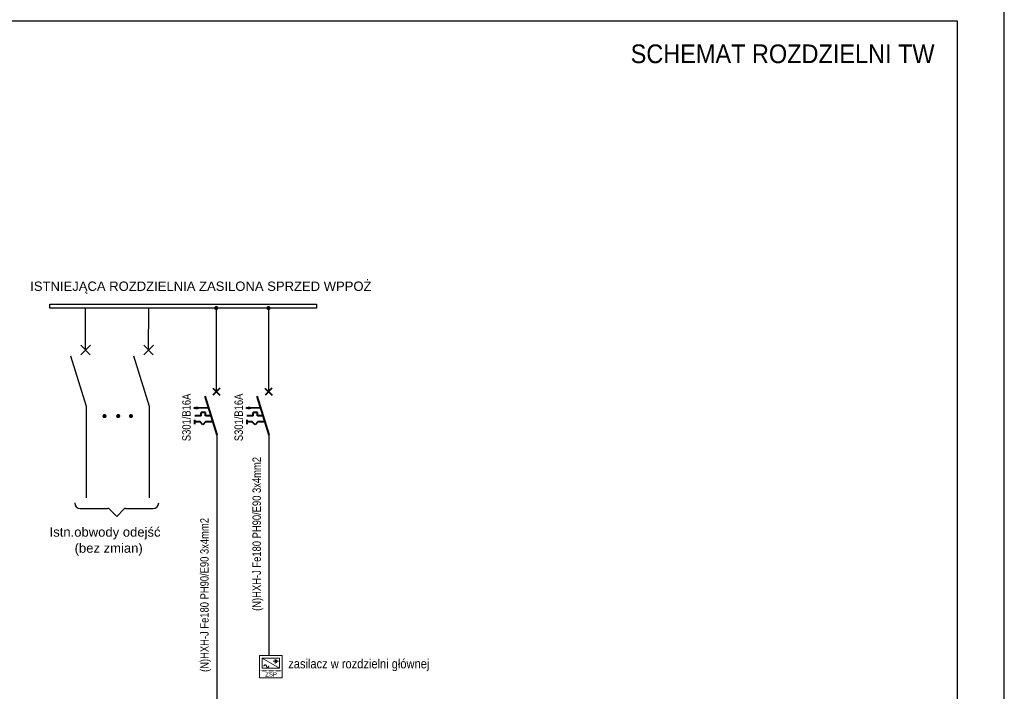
# Model space of a CAD drawing. Header units: millimetres. Extents: x 1218355 to 1284960, y -95511 to 4057.
# Tile 19 of 19: x 1279132 to 1281241, y -91466 to -90028. Entities that reach past the tile are written whole.
import ezdxf

# ---------------------------------------------------------------- set-up
doc = ezdxf.new("R2010")
doc.units = ezdxf.units.MM
doc.linetypes.add('HIDDENX2', pattern=[0.75, 0.5, -0.25])
for name, color, linetype in [('ELEK CIENKIE', 80, 'Continuous'), ('ELEK OPIS', 140, 'Continuous'), ('ELEK OPISY', 140, 'Continuous'), ('ELEK PRZEWODY GŁÓWNE', 232, 'Continuous')]:
    doc.layers.add(name, color=color, linetype=linetype)
doc.layers.add('ELEK ELEMENTY', color=40, linetype='Continuous', lineweight=40)
doc.layers.add('Linia SSP', color=1, linetype='Continuous', lineweight=35)
doc.styles.add('Arial', font='arial.ttf', dxfattribs={"height": 300})

# ---------------------------------------------------------------- blocks, each defined once
blk = doc.blocks.new('ZSP')
at = {"layer": 'Linia SSP', "linetype": 'ByBlock', "lineweight": 0}
blk.add_hatch(color=256, dxfattribs=at).paths.add_polyline_path([(35.3, 38.3), (36.8, 38.3), (36.8, 32.8), (35.3, 32.8)])
at = {"layer": 'Linia SSP', "lineweight": 0}
for p, q in [((5.6, 42.4), (5.6, 20.6)), ((42.4, 42.4), (5.6, 42.4)), ((5.6, 42.4), (42.4, 20.6)), ((42.4, 42.4), (42.4, 20.6)), ((5.6, 20.6), (42.4, 20.6))]:
    blk.add_line(p, q, dxfattribs=at)
at = {"layer": 'Linia SSP', "linetype": 'ByBlock', "lineweight": 0}
for p, q in [((28.7, 35.7), (33.4, 35.7)), ((33.4, 40.4), (33.4, 31)), ((36.8, 35.7), (40.7, 35.7))]:
    blk.add_line(p, q, dxfattribs=at)
at = {"layer": 'Linia SSP', "linetype": 'HIDDENX2', "lineweight": 0}
blk.add_line((0, 15), (48, 15), dxfattribs=at)
at = {"layer": 'Linia SSP', "lineweight": 0}
blk.add_lwpolyline([(0, 48), (48, 48), (48, 0), (0, 0)], close=True, dxfattribs=at)
blk.add_lwpolyline([(9.1, 25.4), (9.2, 26.2), (9.5, 26.7), (9.9, 27.3), (10.3, 27.6), (11, 27.9), (11.4, 28), (12, 28), (12.8, 27.8), (13.2, 27.5), (13.8, 27), (14.1, 26.5), (14.3, 25.9), (14.3, 25.4), (14.4, 24.8), (14.6, 24.3), (14.7, 24), (15, 23.7), (15.5, 23.3), (16, 23), (16.5, 22.9), (16.9, 22.8), (17.5, 22.9), (18, 23.1), (18.4, 23.3), (18.8, 23.6), (19.1, 24.1), (19.4, 24.6), (19.5, 25.2), (19.5, 25.7)], dxfattribs=at)
at = {"layer": 'Linia SSP', "linetype": 'ByBlock', "lineweight": 0}
blk.add_lwpolyline([(35.3, 38.3), (36.8, 38.3), (36.8, 32.8), (35.3, 32.8)], close=True, dxfattribs=at)
at = {"layer": 'Linia SSP', "lineweight": 0}
blk.add_text('ZSP', height=9.38, dxfattribs=at).set_placement((11.8, 2.8))

msp = doc.modelspace()

# ---------------------------------------------------------------- linework, layer by layer
at = {"elevation": -662.14}
msp.add_lwpolyline([(1267241.49, -92900.44), (1281241.49, -92900.44), (1281241.49, -89930.44), (1267241.49, -89930.44)], close=True, dxfattribs=at)
at = {"color": 5, "const_width": 4.43}
for points in [[(1279551.18, -90645.28, 1), (1279555.61, -90645.28, 1)], [(1279663.07, -90645.29, 1), (1279667.51, -90645.29, 1)], [(1279311.87, -90876.69, 1), (1279316.3, -90876.69, 1)], [(1279341.21, -90876.69, 1), (1279345.64, -90876.69, 1)], [(1279368.53, -90876.69, 1), (1279372.96, -90876.69, 1)]]:
    msp.add_lwpolyline(points, format="xyb", close=True, dxfattribs=at)
at = {"layer": 'ELEK CIENKIE'}
for p, q in [((1279262.2, -91074.6), (1279320.75, -91074.6)), ((1279324.99, -91076.36), (1279340.2, -91091.57)), ((1279355.41, -91076.36), (1279340.2, -91091.57)), ((1279359.66, -91074.6), (1279418.2, -91074.6))]:
    msp.add_line(p, q, dxfattribs=at)
for centre, radius, start, end in [((1279262.2, -91062.6), 12, 180, 270), ((1279418.2, -91062.6), 12, 270, 0), ((1279320.75, -91080.6), 6, 45, 90), ((1279359.66, -91080.6), 6, 90, 135)]:
    msp.add_arc(centre, radius, start, end, dxfattribs=at)
at = {"layer": 'ELEK ELEMENTY'}
for p, q in [((1279545.89, -90816.97), (1279561.06, -90832.06)), ((1279545.89, -90816.97), (1279561.06, -90832.06)), ((1279560.9, -90816.97), (1279546.05, -90832.06)), ((1279560.9, -90816.97), (1279546.05, -90832.06)), ((1279657.78, -90816.97), (1279672.95, -90832.06)), ((1279657.78, -90816.97), (1279672.95, -90832.06)), ((1279672.79, -90816.97), (1279657.94, -90832.06)), ((1279672.79, -90816.97), (1279657.94, -90832.06)), ((1279528.81, -90833.85), (1279554.35, -90916.73)), ((1279640.7, -90833.85), (1279666.25, -90916.73)), ((1279505.75, -90859.44), (1279513.48, -90857.36)), ((1279513.48, -90857.36), (1279513.48, -90861.32)), ((1279513.48, -90857.36), (1279513.48, -90861.32)), ((1279617.64, -90859.44), (1279625.37, -90857.36)), ((1279625.37, -90857.36), (1279625.37, -90861.32)), ((1279625.37, -90857.36), (1279625.37, -90861.32)), ((1279513.48, -90861.32), (1279505.71, -90859.4)), ((1279520.8, -90876.33), (1279507.25, -90876.33)), ((1279536.55, -90859.48), (1279513.48, -90859.4)), ((1279530.12, -90869.28), (1279520.79, -90869.28)), ((1279520.8, -90876.33), (1279520.8, -90869.28)), ((1279530.12, -90876.33), (1279530.12, -90869.28)), ((1279541.9, -90876.33), (1279530.12, -90876.33)), ((1279625.37, -90861.32), (1279617.6, -90859.4)), ((1279632.69, -90876.33), (1279619.14, -90876.33)), ((1279648.45, -90859.48), (1279625.37, -90859.4)), ((1279642.01, -90869.28), (1279632.68, -90869.28)), ((1279632.69, -90876.33), (1279632.69, -90869.28)), ((1279642.01, -90876.33), (1279642.01, -90869.28)), ((1279653.8, -90876.33), (1279642.01, -90876.33)), ((1279506.96, -90884.89), (1279506.96, -90893.85)), ((1279518.67, -90889.37), (1279506.96, -90889.37)), ((1279524.69, -90895.38), (1279518.67, -90889.37)), ((1279530.71, -90889.37), (1279524.69, -90895.38)), ((1279545.33, -90889.37), (1279530.71, -90889.37)), ((1279618.85, -90884.89), (1279618.85, -90893.85)), ((1279630.56, -90889.37), (1279618.85, -90889.37)), ((1279636.58, -90895.38), (1279630.56, -90889.37)), ((1279642.6, -90889.37), (1279636.58, -90895.38)), ((1279657.22, -90889.37), (1279642.6, -90889.37))]:
    msp.add_line(p, q, dxfattribs=at)
for points in [[(1279513.48, -90857.36), (1279505.71, -90859.44), (1279513.48, -90861.32), (1279513.48, -90857.36)], [(1279625.37, -90857.36), (1279617.6, -90859.44), (1279625.37, -90861.32), (1279625.37, -90857.36)]]:
    msp.add_solid(points, dxfattribs=at)
at = {"layer": 'ELEK OPIS', "color": 1}
for p, q in [((1279273.54, -90734.98), (1279273.66, -90645.19)), ((1279408.59, -90735.07), (1279408.72, -90645.29))]:
    msp.add_line(p, q, dxfattribs=at)
at = {"layer": 'ELEK OPIS', "color": 3}
for p, q in [((1279283.78, -90724.79), (1279263.3, -90745.16)), ((1279263.52, -90724.79), (1279283.56, -90745.16)), ((1279418.83, -90724.88), (1279398.35, -90745.26)), ((1279398.57, -90724.88), (1279418.61, -90745.26)), ((1279241.44, -90747.58), (1279274.7, -90855.48)), ((1279376.49, -90747.68), (1279409.75, -90855.57))]:
    msp.add_line(p, q, dxfattribs=at)
at = {"layer": 'ELEK OPIS', "elevation": -662.14}
msp.add_lwpolyline([(1267421.49, -92800.44), (1281141.49, -92800.44), (1281141.49, -90030.44), (1267421.49, -90030.44)], close=True, dxfattribs=at)
at = {"layer": 'ELEK OPISY'}
msp.add_lwpolyline([(1279196.88, -90637), (1279767.97, -90637), (1279767.97, -90645.29), (1279196.88, -90645.29)], close=True, dxfattribs=at)
at = {"layer": 'ELEK PRZEWODY GŁÓWNE'}
for p, q in [((1279553.4, -90645.28), (1279553.4, -90818)), ((1279665.29, -90645.28), (1279665.29, -90818)), ((1279553.4, -90801.8), (1279553.4, -90824.6)), ((1279665.29, -90801.8), (1279665.29, -90824.6)), ((1279274.7, -90855.48), (1279274.7, -91051.98, 24.29)), ((1279409.75, -90855.57), (1279409.75, -91052.07, 24.29)), ((1279554.35, -90916.73), (1279554.35, -91572.45)), ((1279666.25, -90916.73), (1279666.25, -91389.64))]:
    msp.add_line(p, q, dxfattribs=at)

# ---------------------------------------------------------------- block references
at = {"layer": 'Linia SSP'}
msp.add_blockref('ZSP', (1279646.44, -91437.64), dxfattribs=at)

# ---------------------------------------------------------------- texts
at = {"layer": 'ELEK OPIS', "color": 7, "style": 'Arial', "width": 0.9}
msp.add_text('SCHEMAT ROZDZIELNI TW', height=40, dxfattribs=at).set_placement((1280441.16, -90120.57, -144.79))
at = {"layer": 'ELEK OPIS', "style": 'Arial'}
for s, p in [('ISTNIEJĄCA ROZDZIELNIA ZASILONA SPRZED WPPOŻ', (1279154.96, -90608.51)), ('Istn.obwody odejść', (1279196.45, -91135.09)), ('(bez zmian)', (1279250.04, -91169.49))]:
    msp.add_text(s, height=20, dxfattribs=at).set_placement(p)
at = {"layer": 'ELEK OPIS', "style": 'Arial', "width": 0.8}
for s, p in [('S301/B16A', (1279498.61, -90930.47)), ('S301/B16A', (1279610.5, -90930.47)), ('(N)HXH-J Fe180 PH90/E90 3x4mm2', (1279649.02, -91294.09, 20.24)), ('(N)HXH-J Fe180 PH90/E90 3x4mm2', (1279537.13, -91424.89, 20.24))]:
    msp.add_text(s, height=18, rotation=90, dxfattribs=at).set_placement(p)
at = {"layer": 'Linia SSP', "style": 'Arial', "width": 0.85}
msp.add_text('zasilacz w rozdzielni głównej', height=20, dxfattribs=at).set_placement((1279707.6, -91417.23))

doc.saveas('drawing.dxf')
